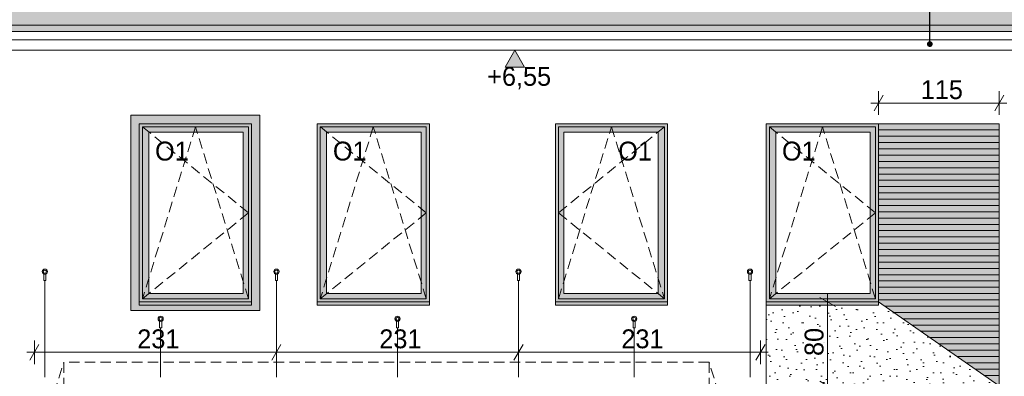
# Model space of a CAD drawing. Extents: x -149893 to 127691, y 5328 to 37028.
# Tile 38 of 88: x 4879 to 14262, y 24354 to 27755. Entities that reach past the tile are written whole.
import ezdxf

# ---------------------------------------------------------------- set-up
doc = ezdxf.new("R2010")
doc.units = 0
doc.header["$MEASUREMENT"] = 0
doc.linetypes.add('Krawędzie ukryte', pattern=[150, 100, -50])
for name, color, linetype, lineweight, true_color in [('arch izolacje_Nr_Pióra__9', 7, 'Continuous', 13, 0x3dad99), ('Arch kolorystyka_Nr_Pióra__54', 7, 'Continuous', 25, 0xbd8b17), ('Arch kolorystyka_Nr_Pióra__81', 7, 'Continuous', 13, 0x6a6a6a), ('Arch okna_Nr_Pióra__82', 7, 'Continuous', 20, 0xaaaaaa), ('INWENT.ŚCIANY_Nr_Pióra__2', 7, 'Continuous', 13, 0x7f7f7f)]:
    doc.layers.add(name, color=color, linetype=linetype, lineweight=lineweight, true_color=true_color)
for name, color, linetype, lineweight in [('Arch okna_Nr_Pióra__100', 2, 'Continuous', 13), ('Arch okna_Nr_Pióra__19', 255, 'Continuous', 20), ('Arch okna_Nr_Pióra__5', 7, 'Continuous', 13), ('Arch opisy okien_Nr_Pióra__21', 7, 'Continuous', 13), ('Arch opisy_Nr_Pióra__21', 7, 'Continuous', 13), ('Arch wymiary_Nr_Pióra__5', 7, 'Continuous', 13), ('Arch wyposażenie_Nr_Pióra__21', 7, 'Continuous', 13), ('INWENT DACH_Nr_Pióra__21', 7, 'Continuous', 13), ('INWENT. OKNA_Nr_Pióra__5', 7, 'Continuous', 13), ('INWENT.ŚCIANY_Nr_Pióra__5', 7, 'Continuous', 13)]:
    doc.layers.add(name, color=color, linetype=linetype, lineweight=lineweight)
doc.layers.add('Arch wymiary', color=7, linetype='Continuous')
doc.styles.add('GENERATED_STYLE_3', font='txt')
doc.styles.add('GENERATED_STYLE_8', font='txt')
doc.dimstyles.new('GENERATED_STYLE__5', dxfattribs={"dimtxt": 179.999995, "dimasz": 114, "dimexe": 0.18, "dimexo": 0, "dimgap": 0.09, "dimtad": 1, "dimtih": 1, "dimtoh": 1, "dimdec": 0, "dimlfac": 0.1, "dimzin": 0, "dimdsep": 46, "dimtxsty": 'GENERATED_STYLE_3', "dimblk": 'ARROWHEAD_2', "dimblk1": 'ARROWHEAD_2', "dimblk2": 'ARROWHEAD_2', "dimcen": 0.09, "dimclrd": 7, "dimclre": 7, "dimclrt": 7, "dimazin": 0, "dimtfac": 1, "dimtdec": 4, "dimtmove": 0, "dimatfit": 3, "dimfxl": 0, "dimtolj": 1, "dimtzin": 0, "dimarcsym": 0})
doc.dimstyles.new('GENERATED_STYLE__6', dxfattribs={"dimtxt": 179.999995, "dimasz": 114, "dimexe": 0.18, "dimexo": 0, "dimgap": 0.09, "dimtad": 1, "dimdec": 0, "dimlfac": 0.1, "dimzin": 0, "dimdsep": 46, "dimtxsty": 'GENERATED_STYLE_3', "dimblk": 'ARROWHEAD_2', "dimblk1": 'ARROWHEAD_2', "dimblk2": 'ARROWHEAD_2', "dimcen": 0.09, "dimclrd": 7, "dimclre": 7, "dimclrt": 7, "dimazin": 0, "dimtfac": 1, "dimtdec": 4, "dimtmove": 0, "dimatfit": 3, "dimfxl": 0, "dimtolj": 1, "dimtzin": 0, "dimarcsym": 0})
doc.dimstyles.new('GENERATED_STYLE__8', dxfattribs={"dimtxt": 0.18, "dimasz": 109.44, "dimexe": 0.18, "dimexo": 0.0625, "dimgap": 0.09, "dimtad": 0, "dimtih": 1, "dimtoh": 1, "dimdec": 4, "dimzin": 0, "dimdsep": 46, "dimcen": 0.09, "dimadec": 0, "dimazin": 0, "dimtfac": 1, "dimtdec": 4, "dimtmove": 0, "dimatfit": 3, "dimldrblk": 'ARROWHEAD_11', "dimfxl": 0, "dimtolj": 1, "dimtzin": 0, "dimarcsym": 0})

# ---------------------------------------------------------------- blocks, each defined once
blk = doc.blocks.new('*D397')
at = {"layer": 'Arch wymiary_Nr_Pióra__5', "linetype": 'Continuous'}
for p, q in [((5019.1, 24470.1), (5019.1, 24695.1)), ((7325.7, 24470.1), (7325.7, 24695.1)), ((5062.4, 24657.6), (4975.8, 24507.6)), ((7369, 24657.6), (7282.4, 24507.6)), ((4945.7, 24582.6), (5019.1, 24582.6)), ((5019.1, 24582.6), (7325.7, 24582.6))]:
    blk.add_line(p, q, dxfattribs=at)
at = {"layer": 'Arch wymiary_Nr_Pióra__5', "char_height": 180, "attachment_point": 7, "style": 'GENERATED_STYLE_3'}
for insert in [(5999.6, 24618.6), (8306.3, 24618.6), (10612.9, 24618.6)]:
    blk.add_mtext('{231}', dxfattribs=dict(at, insert=insert))
blk = doc.blocks.new('ARROWHEAD_2')
at = {"color": 0, "linetype": 'Continuous', "lineweight": 0}
for p, q in [((0, 0), (-1, 0)), ((-0.378, -0.655), (0.378, 0.655))]:
    blk.add_line(p, q, dxfattribs=at)
blk = doc.blocks.new('*D398')
at = {"layer": 'Arch wymiary_Nr_Pióra__5', "linetype": 'Continuous'}
for p, q in [((7325.7, 24470.1), (7325.7, 24695.1)), ((9632.4, 24470.1), (9632.4, 24695.1)), ((7369, 24657.6), (7282.4, 24507.6)), ((9675.7, 24657.6), (9589.1, 24507.6)), ((7325.7, 24582.6), (9632.4, 24582.6))]:
    blk.add_line(p, q, dxfattribs=at)
at = {"layer": 'Arch wymiary_Nr_Pióra__5', "char_height": 180, "attachment_point": 7, "style": 'GENERATED_STYLE_3'}
for insert in [(5999.6, 24618.6), (8306.3, 24618.6), (10612.9, 24618.6)]:
    blk.add_mtext('{231}', dxfattribs=dict(at, insert=insert))
blk = doc.blocks.new('*D399')
at = {"layer": 'Arch wymiary_Nr_Pióra__5', "linetype": 'Continuous'}
for p, q in [((9632.4, 24470.1), (9632.4, 24695.1)), ((11939.1, 24470.1), (11939.1, 24695.1)), ((9675.7, 24657.6), (9589.1, 24507.6)), ((11895.8, 24507.6), (11982.4, 24657.6)), ((9632.4, 24582.6), (11939.1, 24582.6)), ((11939.1, 24582.6), (12012.4, 24582.6))]:
    blk.add_line(p, q, dxfattribs=at)
at = {"layer": 'Arch wymiary_Nr_Pióra__5', "char_height": 180, "attachment_point": 7, "style": 'GENERATED_STYLE_3'}
for insert in [(5999.6, 24618.6), (8306.3, 24618.6), (10612.9, 24618.6)]:
    blk.add_mtext('{231}', dxfattribs=dict(at, insert=insert))
blk = doc.blocks.new('*D406')
at = {"layer": 'Arch wymiary_Nr_Pióra__5', "linetype": 'Continuous'}
for p, q in [((12690.4, 25062.8), (12465.4, 25062.8)), ((12652.9, 25019.5), (12502.9, 25106.1)), ((12577.9, 25062.8), (12577.9, 25136.2)), ((12577.9, 24262.8), (12577.9, 25062.8)), ((12502.9, 24306.1), (12652.9, 24219.5)), ((12690.4, 24262.8), (12465.4, 24262.8)), ((12577.9, 24189.5), (12577.9, 24262.8))]:
    blk.add_line(p, q, dxfattribs=at)
at = {"layer": 'Arch wymiary_Nr_Pióra__5', "insert": (12541.9, 24547.6), "char_height": 180, "attachment_point": 7, "rotation": 90, "style": 'GENERATED_STYLE_3'}
blk.add_mtext('{80}', dxfattribs=at)
blk = doc.blocks.new('*D407')
at = {"layer": 'Arch wymiary_Nr_Pióra__5', "linetype": 'Continuous'}
for p, q in [((13107.4, 27034.2), (13020.8, 26884.2)), ((13064.1, 26846.7), (13064.1, 27071.7)), ((14170.8, 26884.2), (14257.4, 27034.2)), ((14214.1, 26846.7), (14214.1, 27071.7)), ((12990.7, 26959.2), (13064.1, 26959.2)), ((13064.1, 26959.2), (14214.1, 26959.2)), ((14214.1, 26959.2), (14287.4, 26959.2))]:
    blk.add_line(p, q, dxfattribs=at)
at = {"layer": 'Arch wymiary_Nr_Pióra__5', "insert": (13466.3, 26995.2), "char_height": 180, "attachment_point": 7, "style": 'GENERATED_STYLE_3'}
blk.add_mtext('{115}', dxfattribs=at)
blk = doc.blocks.new('Wymiary_104', base_point=(9597, 27462.8))
at = {"layer": 'Arch wymiary_Nr_Pióra__5', "linetype": 'Continuous'}
blk.add_hatch(color=256, dxfattribs=at).paths.add_polyline_path([(9597, 27462.8), (9504.2, 27302.8), (9689.8, 27302.8)], flags=0)
for p, q in [((9597, 27462.8), (9477, 27462.8)), ((9597, 27462.8), (9504.2, 27302.8)), ((9597, 27462.8), (9717, 27462.8)), ((9689.8, 27302.8), (9597, 27462.8)), ((9504.2, 27302.8), (9689.8, 27302.8))]:
    blk.add_line(p, q, dxfattribs=at)
at = {"layer": 'Arch wymiary_Nr_Pióra__5', "insert": (9334.4, 27090.8), "char_height": 180, "attachment_point": 7, "style": 'GENERATED_STYLE_3'}
blk.add_mtext('{+6,55}', dxfattribs=at)
blk = doc.blocks.new('ARROWHEAD_11')
at = {"color": 0, "linetype": 'Continuous', "lineweight": 0}
blk.add_line((0, 0), (-1, 0), dxfattribs=at)
at = {"color": 0, "linetype": 'Continuous', "lineweight": 0, "const_width": 0.25, "flags": 128}
blk.add_lwpolyline([(-0.125, 0, 1), (0.125, 0, 1)], format="xyb", close=True, dxfattribs=at)

msp = doc.modelspace()

# ---------------------------------------------------------------- hatches: boundary and pattern name
at = {"layer": 'Arch kolorystyka_Nr_Pióra__54', "linetype": 'Continuous'}
msp.add_hatch(color=256, dxfattribs=at).paths.add_polyline_path([(13064.1, 25062.8), (14214.1, 24262.8), (14214.1, 26762.8), (13064.1, 26762.8)], flags=0)
at = {"layer": 'Arch kolorystyka_Nr_Pióra__81', "linetype": 'Continuous'}
h = msp.add_hatch(color=256, dxfattribs=at)
h.paths.add_polyline_path([(-11505.9, 27642.9), (-10575.9, 27642.9), (-10575.9, 19496.9), (-10465.9, 19496.9), (-10465.9, 27642.9), (1974.1, 27642.9), (1974.1, 19692.3), (2084.1, 19692.3), (2084.1, 27642.9), (15784.1, 27642.9), (15784.1, 20622.5), (15894.1, 20615.4), (15894.1, 27642.9), (31604.1, 27642.9), (31604.1, 19633.3), (31714.1, 19626.3), (31714.1, 27642.9), (32584.1, 27642.9), (32584.1, 33202.8), (29615.6, 33202.8), (29615.6, 33762.8), (27313.2, 33762.8), (27313.2, 33202.8), (26470, 33202.8), (26470, 33762.8), (24767.6, 33762.8), (24767.6, 33202.8), (23654.5, 33202.8), (23654.5, 33762.8), (19992.9, 33762.8), (19992.9, 33202.8), (18893.5, 33202.8), (18893.5, 33762.8), (16591.1, 33762.8), (16591.1, 33202.8), (-6275.9, 33202.8), (-6275.9, 33762.8), (-6917.9, 33762.8), (-6917.9, 33202.8), (-7506, 33202.8), (-7506, 33762.8), (-9256, 33762.8), (-9256, 33202.8), (-11505.9, 33202.8)], flags=0)
h.paths.add_polyline_path([(-4945.9, 29036.9), (-4945.9, 29889.3), (-3865.9, 29889.3), (-3865.9, 29036.9)], flags=0)
h.paths.add_polyline_path([(1814.1, 29036.9), (1814.1, 29889.3), (2894.1, 29889.3), (2894.1, 29036.9)], flags=0)
h.paths.add_polyline_path([(29409.1, 29036.9), (29409.1, 29889.3), (30489.1, 29889.3), (30489.1, 29036.9)], flags=0)
h.paths.add_polyline_path([(20884.1, 28712.8), (20884.1, 30278.8), (20684.1, 30111.6), (20636, 30169.2), (21894.1, 31220.6), (23152.2, 30169.2), (23104.1, 30111.6), (22904.1, 30278.8), (22904.1, 28712.8), (22890.6, 28712.8)], flags=0)
h.paths.add_polyline_path([(6644.1, 28712.8), (6644.1, 30278.8), (6444.1, 30111.6), (6396, 30169.2), (8119.1, 31609.2), (9842.2, 30169.2), (9794.1, 30111.6), (9594.1, 30278.8), (9594.1, 28712.8)], flags=0)
h.paths.add_polyline_path([(-1865.9, 28712.8), (-1865.9, 30278.8), (-2065.9, 30111.6), (-2114, 30169.2), (-855.9, 31220.6), (402.2, 30169.2), (354.1, 30111.6), (154.1, 30278.8), (154.1, 28712.8)], flags=0)
at = {"layer": 'Arch okna_Nr_Pióra__100', "linetype": 'Continuous'}
h = msp.add_hatch(color=256, dxfattribs=at)
h.paths.add_polyline_path([(5939.1, 24982.8), (7169.1, 24982.8), (7169.1, 26842.8), (5939.1, 26842.8)], flags=0)
h.paths.add_polyline_path([(6019.1, 25032.8), (7089.1, 25032.8), (7089.1, 26762.8), (6019.1, 26762.8)], flags=0)
at = {"layer": 'Arch okna_Nr_Pióra__19', "linetype": 'Continuous'}
h = msp.add_hatch(dxfattribs=at)
h.set_pattern_fill('Carpet', color=256, style=0, pattern_type=2)
h.set_pattern_definition([(45, (0, 300), (-95.4594, 95.4594), [0, -90, 0, -135]), (110, (300, 300), (126.8585, 46.1727), [0, -66, 0, -114])])
h.paths.add_polyline_path([(14214.1, 24262.8), (13064.1, 25062.8), (13064.1, 25032.8), (11994.1, 25032.8), (11994.1, 24262.8)], flags=0)
at = {"layer": 'Arch okna_Nr_Pióra__82', "linetype": 'Continuous'}
h = msp.add_hatch(color=256, dxfattribs=at)
h.paths.add_polyline_path([(6019.1, 25062.8), (7089.1, 25062.8), (7089.1, 26762.8), (6019.1, 26762.8)], flags=0)
h.paths.add_polyline_path([(6109.1, 25142.8), (7009.1, 25142.8), (7009.1, 26682.8), (6109.1, 26682.8)], flags=0)
h = msp.add_hatch(color=256, dxfattribs=at)
h.paths.add_polyline_path([(7714.1, 25062.8), (8784.1, 25062.8), (8784.1, 26762.8), (7714.1, 26762.8)], flags=0)
h.paths.add_polyline_path([(7804.1, 25142.8), (8704.1, 25142.8), (8704.1, 26682.8), (7804.1, 26682.8)], flags=0)
h = msp.add_hatch(color=256, dxfattribs=at)
h.paths.add_polyline_path([(11054.1, 25062.8), (9984.1, 25062.8), (9984.1, 26762.8), (11054.1, 26762.8)], flags=0)
h.paths.add_polyline_path([(10964.1, 25142.8), (10064.1, 25142.8), (10064.1, 26682.8), (10964.1, 26682.8)], flags=0)
h = msp.add_hatch(color=256, dxfattribs=at)
h.paths.add_polyline_path([(11994.1, 25062.8), (13064.1, 25062.8), (13064.1, 26762.8), (11994.1, 26762.8)], flags=0)
h.paths.add_polyline_path([(12084.1, 25142.8), (12984.1, 25142.8), (12984.1, 26682.8), (12084.1, 26682.8)], flags=0)
for points in [[(7089.1, 25062.8), (6019.1, 25062.8), (6019.1, 25032.8), (7089.1, 25032.8)], [(8784.1, 25032.8), (8784.1, 25062.8), (7714.1, 25062.8), (7714.1, 25032.8)], [(11054.1, 25032.8), (11054.1, 25062.8), (9984.1, 25062.8), (9984.1, 25032.8)], [(13064.1, 25062.8), (11994.1, 25062.8), (11994.1, 25032.8), (13064.1, 25032.8)]]:
    msp.add_hatch(color=256, dxfattribs=at).paths.add_polyline_path(points, flags=0)

# ---------------------------------------------------------------- linework, layer by layer
at = {"layer": 'arch izolacje_Nr_Pióra__9', "linetype": 'Continuous'}
for p, q in [((2129.1, 27562.8), (15739.1, 27562.8)), ((2129.1, 27462.8), (15739.1, 27462.8)), ((5939.1, 26842.8), (7169.1, 26842.8)), ((5939.1, 26842.8), (5939.1, 24982.8)), ((7169.1, 26842.8), (7169.1, 24982.8)), ((14214.1, 26762.8), (13064.1, 26762.8)), ((14214.1, 24262.8), (14214.1, 26762.8)), ((14214.1, 26702.8), (13064.1, 26702.8)), ((14214.1, 26642.8), (13064.1, 26642.8)), ((14214.1, 26582.8), (13064.1, 26582.8)), ((14214.1, 26522.8), (13064.1, 26522.8)), ((14214.1, 26462.8), (13064.1, 26462.8)), ((14214.1, 26402.8), (13064.1, 26402.8)), ((14214.1, 26342.8), (13064.1, 26342.8)), ((14214.1, 26282.8), (13064.1, 26282.8)), ((14214.1, 26222.8), (13064.1, 26222.8)), ((14214.1, 26162.8), (13064.1, 26162.8)), ((14214.1, 26102.8), (13064.1, 26102.8)), ((14214.1, 26042.8), (13064.1, 26042.8)), ((14214.1, 25982.8), (13064.1, 25982.8)), ((14214.1, 25922.8), (13064.1, 25922.8)), ((14214.1, 25862.8), (13064.1, 25862.8)), ((14214.1, 25802.8), (13064.1, 25802.8)), ((14214.1, 25742.8), (13064.1, 25742.8)), ((14214.1, 25682.8), (13064.1, 25682.8)), ((14214.1, 25622.8), (13064.1, 25622.8)), ((14214.1, 25562.8), (13064.1, 25562.8)), ((14214.1, 25502.8), (13064.1, 25502.8)), ((14214.1, 25442.8), (13064.1, 25442.8)), ((14214.1, 25382.8), (13064.1, 25382.8)), ((14214.1, 25322.8), (13064.1, 25322.8)), ((14214.1, 25262.8), (13064.1, 25262.8)), ((14214.1, 25202.8), (13064.1, 25202.8)), ((14214.1, 25142.8), (13064.1, 25142.8)), ((14214.1, 25082.8), (13064.1, 25082.8)), ((13064.1, 25062.8), (14214.1, 24262.8)), ((5939.1, 24982.8), (7169.1, 24982.8)), ((11994.1, 25032.8), (11994.1, 24262.8)), ((14214.1, 25022.8), (13121.6, 25022.8)), ((14214.1, 24962.8), (13207.8, 24962.8)), ((14214.1, 24902.8), (13294.1, 24902.8)), ((14214.1, 24842.8), (13380.3, 24842.8)), ((14214.1, 24782.8), (13466.6, 24782.8)), ((14214.1, 24722.8), (13552.8, 24722.8)), ((14214.1, 24662.8), (13639.1, 24662.8)), ((14214.1, 24602.8), (13725.3, 24602.8)), ((14214.1, 24542.8), (13811.6, 24542.8)), ((14214.1, 24482.8), (13897.8, 24482.8)), ((14214.1, 24422.8), (13984.1, 24422.8)), ((14214.1, 24362.8), (14070.3, 24362.8))]:
    msp.add_line(p, q, dxfattribs=at)
at = {"layer": 'Arch okna_Nr_Pióra__5', "linetype": 'Continuous'}
for p, q in [((6049.1, 26732.8), (6049.1, 25092.8)), ((6049.1, 26732.8), (7059.1, 26732.8)), ((6109.1, 26682.8), (7009.1, 26682.8)), ((6109.1, 26682.8), (6109.1, 25142.8)), ((7009.1, 26682.8), (7009.1, 25142.8)), ((7059.1, 26732.8), (7059.1, 25092.8)), ((7744.1, 26732.8), (7744.1, 25092.8)), ((7744.1, 26732.8), (8754.1, 26732.8)), ((7804.1, 26682.8), (8704.1, 26682.8)), ((7804.1, 26682.8), (7804.1, 25142.8)), ((8704.1, 26682.8), (8704.1, 25142.8)), ((8754.1, 26732.8), (8754.1, 25092.8)), ((11024.1, 26732.8), (10014.1, 26732.8)), ((10014.1, 26732.8), (10014.1, 25092.8)), ((10064.1, 26682.8), (10064.1, 25142.8)), ((10964.1, 26682.8), (10064.1, 26682.8)), ((10964.1, 26682.8), (10964.1, 25142.8)), ((11024.1, 26732.8), (11024.1, 25092.8)), ((12024.1, 26732.8), (12024.1, 25092.8)), ((12024.1, 26732.8), (13034.1, 26732.8)), ((12084.1, 26682.8), (12984.1, 26682.8)), ((12084.1, 26682.8), (12084.1, 25142.8)), ((12984.1, 26682.8), (12984.1, 25142.8)), ((13034.1, 26732.8), (13034.1, 25092.8)), ((6049.1, 25092.8), (7059.1, 25092.8)), ((6109.1, 25142.8), (7009.1, 25142.8)), ((7744.1, 25092.8), (8754.1, 25092.8)), ((7804.1, 25142.8), (8704.1, 25142.8)), ((11024.1, 25092.8), (10014.1, 25092.8)), ((10964.1, 25142.8), (10064.1, 25142.8)), ((12024.1, 25092.8), (13034.1, 25092.8)), ((12084.1, 25142.8), (12984.1, 25142.8))]:
    msp.add_line(p, q, dxfattribs=at)
at = {"layer": 'Arch okna_Nr_Pióra__5', "linetype": 'Krawędzie ukryte'}
for p, q in [((7059.1, 25912.8), (6049.1, 26732.8)), ((6554.1, 26732.8), (6049.1, 25092.8)), ((7059.1, 25092.8), (6554.1, 26732.8)), ((8754.1, 25912.8), (7744.1, 26732.8)), ((8249.1, 26732.8), (7744.1, 25092.8)), ((8754.1, 25092.8), (8249.1, 26732.8)), ((10014.1, 25912.8), (11024.1, 26732.8)), ((10014.1, 25092.8), (10519.1, 26732.8)), ((10519.1, 26732.8), (11024.1, 25092.8)), ((13034.1, 25912.8), (12024.1, 26732.8)), ((12529.1, 26732.8), (12024.1, 25092.8)), ((13034.1, 25092.8), (12529.1, 26732.8)), ((6049.1, 25092.8), (7059.1, 25912.8)), ((7744.1, 25092.8), (8754.1, 25912.8)), ((11024.1, 25092.8), (10014.1, 25912.8)), ((12024.1, 25092.8), (13034.1, 25912.8))]:
    msp.add_line(p, q, dxfattribs=at)
at = {"layer": 'Arch wyposażenie_Nr_Pióra__21', "linetype": 'Continuous'}
for p, q in [((5109.1, 25267.2), (5109.1, 25340.8)), ((5129.1, 25267.2), (5129.1, 25340.8)), ((7315.7, 25267.2), (7315.7, 25340.8)), ((7335.7, 25267.2), (7335.7, 25340.8)), ((9622.4, 25267.2), (9622.4, 25340.8)), ((9642.4, 25267.2), (9642.4, 25340.8)), ((11829.1, 25267.2), (11829.1, 25340.8)), ((11849.1, 25267.2), (11849.1, 25340.8)), ((5109.1, 25267.2), (5129.1, 25267.2)), ((5119.1, 24344.4), (5119.1, 25267.2)), ((7315.7, 25267.2), (7335.7, 25267.2)), ((7325.7, 24344.4), (7325.7, 25267.2)), ((9622.4, 25267.2), (9642.4, 25267.2)), ((9632.4, 24344.4), (9632.4, 25267.2)), ((11849.1, 25267.2), (11829.1, 25267.2)), ((11839.1, 24344.4), (11839.1, 25267.2)), ((6212.4, 24817.2), (6212.4, 24890.8)), ((6232.4, 24817.2), (6232.4, 24890.8)), ((8469.1, 24817.2), (8469.1, 24890.8)), ((8489.1, 24817.2), (8489.1, 24890.8)), ((10725.7, 24817.2), (10725.7, 24890.8)), ((10745.7, 24817.2), (10745.7, 24890.8)), ((6212.4, 24817.2), (6232.4, 24817.2)), ((6222.4, 24344.4), (6222.4, 24817.2)), ((8469.1, 24817.2), (8489.1, 24817.2)), ((8479.1, 24344.4), (8479.1, 24817.2)), ((10725.7, 24817.2), (10745.7, 24817.2)), ((10735.7, 24344.4), (10735.7, 24817.2))]:
    msp.add_line(p, q, dxfattribs=at)
for centre, radius in [((5119.1, 25352), 25), ((5119.1, 25352), 15), ((7325.7, 25352), 25), ((7325.7, 25352), 15), ((9632.4, 25352), 25), ((9632.4, 25352), 15), ((11839.1, 25352), 25), ((11839.1, 25352), 15), ((6222.4, 24902), 25), ((6222.4, 24902), 15), ((8479.1, 24902), 25), ((8479.1, 24902), 15), ((10735.7, 24902), 25), ((10735.7, 24902), 15)]:
    msp.add_circle(centre, radius, dxfattribs=at)
at = {"layer": 'INWENT DACH_Nr_Pióra__21', "linetype": 'Continuous'}
for p, q in [((15784.1, 27702.2), (2084.1, 27702.2)), ((15784.1, 27642.9), (2084.1, 27642.9))]:
    msp.add_line(p, q, dxfattribs=at)
at = {"layer": 'INWENT. OKNA_Nr_Pióra__5', "linetype": 'Continuous'}
for p, q in [((6019.1, 25062.8), (6019.1, 25032.8)), ((7089.1, 25032.8), (7089.1, 25062.8)), ((7714.1, 25062.8), (7714.1, 25032.8)), ((8784.1, 25032.8), (8784.1, 25062.8)), ((9984.1, 25062.8), (9984.1, 25032.8)), ((11054.1, 25032.8), (11054.1, 25062.8)), ((11994.1, 25062.8), (11994.1, 25032.8)), ((13064.1, 25032.8), (13064.1, 25062.8)), ((6019.1, 25032.8), (7089.1, 25032.8)), ((7714.1, 25032.8), (8784.1, 25032.8)), ((9984.1, 25032.8), (11054.1, 25032.8)), ((11994.1, 25032.8), (13064.1, 25032.8))]:
    msp.add_line(p, q, dxfattribs=at)
at = {"layer": 'INWENT.ŚCIANY_Nr_Pióra__2', "linetype": 'Krawędzie ukryte'}
for p, q in [((4899.1, 23187.8), (5299.1, 24487.8)), ((5299.1, 24487.8), (5299.1, 24187.8)), ((11449.1, 24487.8), (5299.1, 24487.8)), ((11449.1, 24487.8), (11449.1, 24187.8)), ((11849.1, 23187.8), (11449.1, 24487.8))]:
    msp.add_line(p, q, dxfattribs=at)
at = {"layer": 'INWENT.ŚCIANY_Nr_Pióra__5', "linetype": 'Continuous'}
for p, q in [((6019.1, 26762.8), (7089.1, 26762.8)), ((6019.1, 26762.8), (6019.1, 25062.8)), ((7089.1, 26762.8), (7089.1, 25062.8)), ((7714.1, 26762.8), (8784.1, 26762.8)), ((7714.1, 26762.8), (7714.1, 25062.8)), ((8784.1, 26762.8), (8784.1, 25062.8)), ((9984.1, 26762.8), (11054.1, 26762.8)), ((9984.1, 26762.8), (9984.1, 25062.8)), ((11054.1, 26762.8), (11054.1, 25062.8)), ((11994.1, 26762.8), (13064.1, 26762.8)), ((11994.1, 26762.8), (11994.1, 25062.8)), ((13064.1, 26762.8), (13064.1, 25062.8)), ((6019.1, 25062.8), (7089.1, 25062.8)), ((7714.1, 25062.8), (8784.1, 25062.8)), ((9984.1, 25062.8), (11054.1, 25062.8)), ((11994.1, 25062.8), (13064.1, 25062.8))]:
    msp.add_line(p, q, dxfattribs=at)

# ---------------------------------------------------------------- block references
at = {"layer": 'Arch wymiary', "linetype": 'Continuous'}
msp.add_blockref('Wymiary_104', (9597, 27462.8), dxfattribs=at)

# ---------------------------------------------------------------- texts
at = {"layer": 'Arch opisy okien_Nr_Pióra__21', "linetype": 'Continuous', "char_height": 180, "style": 'GENERATED_STYLE_8'}
for insert, attachment_point in [((6169.1, 26591.7), 1), ((7864.1, 26591.7), 1), ((10904.1, 26591.7), 3), ((12144.1, 26591.7), 1)]:
    msp.add_mtext('{O1}', dxfattribs=dict(at, insert=insert, attachment_point=attachment_point))

# ---------------------------------------------------------------- dimensions: what is measured, and where the dimension line sits
at = {"layer": 'Arch wymiary', "linetype": 'Continuous'}
for base, p1, p2, picture, middle in [((13064.1, 26959.2), (13064.1, 26762.8), (14214.1, 26762.8), '*D407', (13662.1, 27085.2)), ((5019.1, 24582.6), (5019.1, 24286.8), (7325.7, 24286.8), '*D397', (6204.5, 24708.6)), ((5019.1, 24582.6), (7325.7, 24286.8), (9632.4, 24286.8), '*D398', (8511.2, 24708.6)), ((5019.1, 24582.6), (9632.4, 24286.8), (11939.1, 24286.8), '*D399', (10817.8, 24708.6))]:
    dim = msp.add_linear_dim(base=base, p1=p1, p2=p2, dimstyle='GENERATED_STYLE__5', dxfattribs=at)
    dim.commit()
    dim.dimension.update_dxf_attribs({"geometry": picture, "text_midpoint": middle})
dim = msp.add_linear_dim(base=(12577.9, 24262.8), p1=(12256.1, 24262.8), p2=(11994.1, 25062.8), angle=90, dimstyle='GENERATED_STYLE__6', dxfattribs=at)
dim.commit()
dim.dimension.update_dxf_attribs({"geometry": '*D406', "text_midpoint": (12451.9, 24684.2)})

# ---------------------------------------------------------------- leaders
at = {"layer": 'Arch opisy_Nr_Pióra__21', "linetype": 'Continuous', "annotation_type": 0, "has_hookline": 1, "hookline_direction": 1, "text_width": 1782.9}
msp.add_leader([(13552.5, 27521.4), (13552.5, 28541), (14107.2, 28541)], dimstyle='GENERATED_STYLE__8', dxfattribs=at)

doc.saveas('drawing.dxf')
